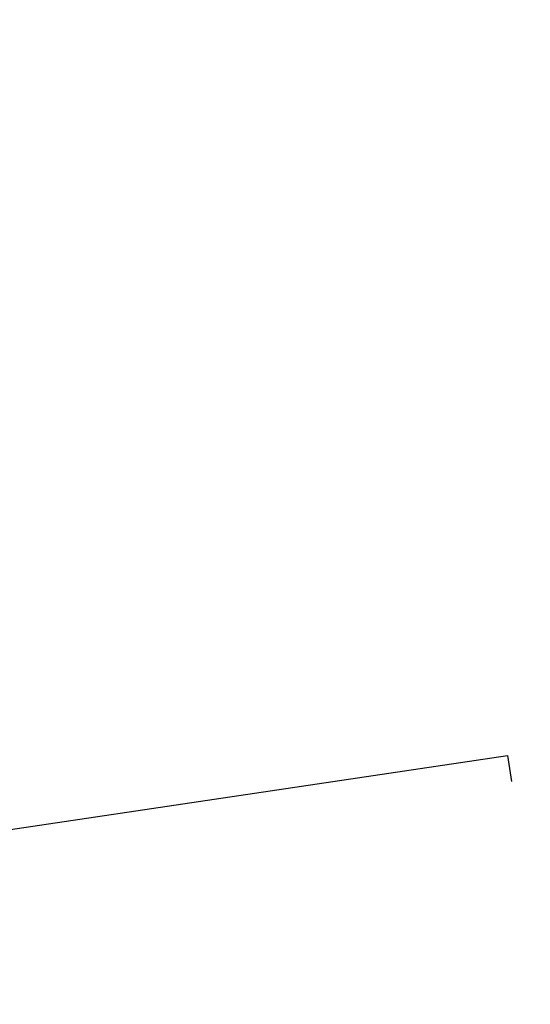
# Model space of a CAD drawing. Header units: metres. Extents: x 0 to 269924, y 0 to 933292.
# Tile 55 of 247: x 133882 to 133901, y 465820 to 465857. Entities that reach past the tile are written whole.
import ezdxf
from ezdxf import colors
from ezdxf.entities.mleader import LeaderData, LeaderLine
from ezdxf.math import Vec2, Vec3

# ---------------------------------------------------------------- set-up
doc = ezdxf.new("R2010")
doc.units = ezdxf.units.M
doc.layers.add('N-WE-VH-VERHARDING-T18', color=10, linetype='Continuous', lineweight=18)
doc.layers.add('X-XX-AL-HULPLIJN-GD', color=30, linetype='Continuous', lineweight=25, plot=False)
doc.styles.add('NLCS-ISO-M200-T18', font='NLCS-ISO.ttf', dxfattribs={"height": 0.36})

msp = doc.modelspace()

# ---------------------------------------------------------------- linework, layer by layer
at = {"layer": 'X-XX-AL-HULPLIJN-GD'}
msp.add_lwpolyline([(133870.849, 465825.234), (133900.523, 465829.644), (133900.67, 465828.654)], dxfattribs=at)

# ---------------------------------------------------------------- leaders
at = {"layer": 'N-WE-VH-VERHARDING-T18'}
ml = msp.add_multileader_mtext('Standard', dxfattribs=at)
ml.set_content('', color=256, style='NLCS-ISO-M200-T18')
ml.set_leader_properties(color=256, linetype='ByLayer', lineweight=-1)
ml.build(insert=Vec2(0, 0))
ml.multileader.update_dxf_attribs({"has_dogleg": 0, "text_left_attachment_type": 5, "text_right_attachment_type": 5, "dogleg_length": 0.36, "arrow_head_size": 0.36})
ctx = ml.context
ctx.base_point, ctx.char_height, ctx.arrow_head_size, ctx.landing_gap_size, ctx.plane_origin = Vec3(135697.392, 466805.766), 0.36, 0.36, 0.18, Vec3(135695.697, 466805.189)
ctx.left_attachment, ctx.right_attachment = 5, 5
notes = []
notes.append((ctx, [(0, (0, 0, 0), (0, 0), (1, 0), 1, [])]))
ctx.mtext.insert, ctx.mtext.rotation, ctx.mtext.flow_direction = Vec3(135697.572, 466806.126), -0.147529, 5
for ctx, leaders in notes:
    for number, flags, end, landing, length, lines in leaders:
        leader = LeaderData()
        leader.index, (leader.has_last_leader_line, leader.has_dogleg_vector, leader.attachment_direction) = number, flags
        leader.last_leader_point, leader.dogleg_vector, leader.dogleg_length = Vec3(end), Vec3(landing), length
        for number, points, colour, breaks in lines:
            line = LeaderLine()
            line.index, line.vertices, line.color, line.breaks = number, Vec3.list(points), colors.encode_raw_color(colour), breaks
            leader.lines.append(line)
        ctx.leaders.append(leader)

doc.saveas('drawing.dxf')
